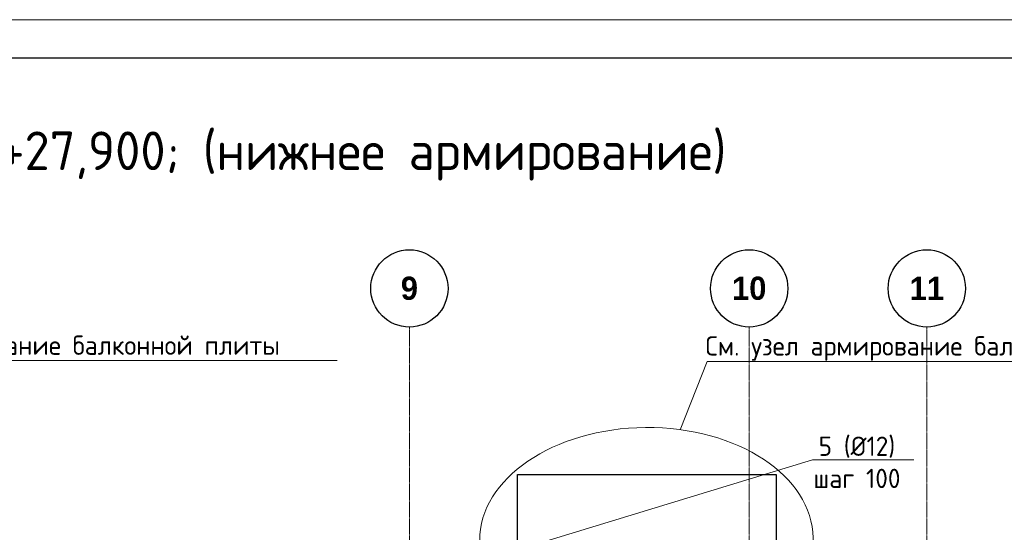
# Model space of a CAD drawing. Header units: millimetres. Extents: x -42044588 to 856694, y -806701 to 941911.
# Tile 201 of 256: x -79313 to -66564, y -264866 to -258229. Entities that reach past the tile are written whole.
import ezdxf
from ezdxf import colors
from ezdxf.entities.mleader import LeaderData, LeaderLine
from ezdxf.math import Vec2, Vec3

# ---------------------------------------------------------------- set-up
doc = ezdxf.new("R2010")
doc.units = ezdxf.units.MM
doc.linetypes.add('______5', pattern=[1100, 800, -100, 100, -100])
doc.linetypes.add('осевая', pattern=[50.8, 31.75, -6.35, 6.35, -6.35])
for name, color, linetype, lineweight in [('Оси', 40, '______5', 18), ('Перекрытие ж_бетон', 1, 'Continuous', 30), ('подоснова', 151, 'Continuous', 5), ('РАЗМЕРЫ', 1, 'Continuous', 9), ('ТОНКИЕ', 7, 'Continuous', 9), ('Узлы', 7, 'Continuous', 0)]:
    doc.layers.add(name, color=color, linetype=linetype, lineweight=lineweight)
doc.layers.add('ТОЛСТЫЕ_ОСНОВНЫЕ', color=6, linetype='Continuous')
doc.styles.add('Century Gothic', font='GOTHIC.TTF')
doc.styles.add('GOST-2.304_Type-B', font='GOST_Common.ttf')

# ---------------------------------------------------------------- blocks, each defined once
blk = doc.blocks.new('*U6686')
at = {"layer": 'ТОЛСТЫЕ_ОСНОВНЫЕ', "color": 6}
blk.add_lwpolyline([(20, 5), (886, 5), (886, 415), (20, 415)], close=True, dxfattribs=at)
at = {"layer": 'ТОНКИЕ'}
blk.add_lwpolyline([(0, 0), (891, 0), (891, 420), (0, 420)], close=True, dxfattribs=at)
blk = doc.blocks.new('NSY101')
at = {"color": 0, "linetype": 'ByBlock', "lineweight": -2}
blk.add_circle((0, 0), 50, dxfattribs=at)
blk = doc.blocks.new('СЛОЖНЫЙ_ОБЪЕКТ_16')
at = {"layer": 'Оси', "color": 16, "linetype": 'Continuous', "lineweight": 25, "transparency": 33554687, "xscale": 9.999999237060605, "yscale": 9.999999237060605, "zscale": 9.999999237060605}
blk.add_blockref('NSY101', (31813, -989), dxfattribs=at)
at = {"layer": 'Оси', "color": 16, "linetype": 'Continuous', "lineweight": 25, "transparency": 33554687, "insert": (31813, -989), "char_height": 300, "width": 385, "attachment_point": 5, "style": 'Century Gothic'}
blk.add_mtext('\\A1;{\\fCentury Gothic|i0|b1;\\H300.000000;\\W1.000000;\\C16;9}\\P', dxfattribs=at)
blk = doc.blocks.new('СЛОЖНЫЙ_ОБЪЕКТ_17')
at = {"layer": 'Оси', "color": 16, "linetype": 'Continuous', "lineweight": 25, "transparency": 33554687, "xscale": 9.999999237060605, "yscale": 9.999999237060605, "zscale": 9.999999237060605}
blk.add_blockref('NSY101', (36213, -989), dxfattribs=at)
at = {"layer": 'Оси', "color": 16, "linetype": 'Continuous', "lineweight": 25, "transparency": 33554687, "insert": (36213, -989), "char_height": 300, "width": 620, "attachment_point": 5, "style": 'Century Gothic'}
blk.add_mtext('\\A1;{\\fCentury Gothic|i0|b1;\\H300.000000;\\W1.000000;\\C16;10}\\P', dxfattribs=at)
blk = doc.blocks.new('СЛОЖНЫЙ_ОБЪЕКТ_18')
at = {"layer": 'Оси', "color": 16, "linetype": 'Continuous', "lineweight": 25, "transparency": 33554687, "xscale": 9.999999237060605, "yscale": 9.999999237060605, "zscale": 9.999999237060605}
blk.add_blockref('NSY101', (38513, -989), dxfattribs=at)
at = {"layer": 'Оси', "color": 16, "linetype": 'Continuous', "lineweight": 25, "transparency": 33554687, "insert": (38513, -989), "char_height": 300, "width": 620, "attachment_point": 5, "style": 'Century Gothic'}
blk.add_mtext('\\A1;{\\fCentury Gothic|i0|b1;\\H300.000000;\\W1.000000;\\C16;11}\\P', dxfattribs=at)
blk = doc.blocks.new('оси блок 2')
at = {"layer": 'Оси', "color": 16, "linetype": 'осевая', "lineweight": 0, "ltscale": 0.25, "transparency": 33554687}
for p, q in [((-58604.7, -322543), (-58604.7, -347914.1)), ((-54204.7, -322543), (-54204.7, -347914.1)), ((-51904.7, -322543), (-51904.7, -347914.1))]:
    blk.add_line(p, q, dxfattribs=at)
at = {"layer": 'Оси', "color": 16, "linetype": 'Continuous', "lineweight": 25, "transparency": 33554687}
for name in ['СЛОЖНЫЙ_ОБЪЕКТ_16', 'СЛОЖНЫЙ_ОБЪЕКТ_17', 'СЛОЖНЫЙ_ОБЪЕКТ_18']:
    blk.add_blockref(name, (-90418.2, -321053.5), dxfattribs=at)
blk = doc.blocks.new('_None')

msp = doc.modelspace()

# ---------------------------------------------------------------- linework, layer by layer
at = {"layer": 'Перекрытие ж_бетон'}
for p, q in [((-72866.405, -264117.404, -360), (-69516.405, -264117.404, -360)), ((-72866.405, -265717.403, -360), (-72866.405, -264117.404, -360)), ((-69516.405, -264117.404, -360), (-69516.405, -265717.403, -360))]:
    msp.add_line(p, q, dxfattribs=at)
at = {"layer": 'РАЗМЕРЫ'}
msp.add_ellipse((-71198.267, -264956.243, -360), major_axis=(2157.988, 16.605), ratio=0.670490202, dxfattribs=at)

# ---------------------------------------------------------------- block references
at = {"xscale": 100, "yscale": 100, "zscale": 100}
msp.add_blockref('*U6686', (-109039.712, -300229.291), dxfattribs=at)
at = {"layer": 'РАЗМЕРЫ'}
msp.add_blockref('оси блок 2', (-15661.687, 60333.919, -360), dxfattribs=at)

# ---------------------------------------------------------------- texts
at = {"layer": 'Узлы', "color": 80, "linetype": 'Continuous', "lineweight": 0, "style": 'GOST-2.304_Type-B'}
msp.add_text('Плита на отм. +27,900; (нижнее армирование)', height=500, dxfattribs=at).set_placement((-84273.658, -260176.329))

# ---------------------------------------------------------------- leaders
at = {"layer": 'подоснова', "color": 2, "ltscale": 0.3}
ml = msp.add_multileader_mtext('Standard', dxfattribs=at)
ml.set_content('\\pxi0.391,qc;{\\C80;См. узел армирование балконной плиты}', color=2, style='GOST-2.304_Type-B')
ml.set_leader_properties(color=256, linetype='ByLayer', lineweight=15)
ml.set_arrow_properties(name='NONE')
ml.build(insert=Vec2(0, 0))
ml.multileader.update_dxf_attribs({"text_left_attachment_type": 6, "text_right_attachment_type": 6, "dogleg_length": 0.1, "arrow_head_size": 18})
ctx = ml.context
ctx.base_point, ctx.char_height, ctx.arrow_head_size, ctx.landing_gap_size, ctx.plane_origin = Vec3(-82084.003, -262643.838), 250, 18, 20, Vec3(-89568.255, -262490.582)
ctx.left_attachment, ctx.right_attachment, ctx.text_align_type = 6, 6, 1
notes = []
notes.append((ctx, [(0, (1, 1, 0), (-82084.103, -262643.838), (1, 0), 0.1, [(0, [(-82434.004, -263528.491)], 0, [])])]))
ctx.mtext.insert, ctx.mtext.alignment, ctx.mtext.flow_direction = Vec3(-79074.041, -262318.838), 2, 5
ml = msp.add_multileader_mtext('Standard', dxfattribs=at)
ml.set_content('\\pxi0.391,qc;{\\C80;См. узел армирование балконной плиты}', color=2, style='GOST-2.304_Type-B')
ml.set_leader_properties(color=256, linetype='ByLayer', lineweight=15)
ml.set_arrow_properties(name='NONE')
ml.build(insert=Vec2(0, 0))
ml.multileader.update_dxf_attribs({"text_left_attachment_type": 6, "text_right_attachment_type": 6, "dogleg_length": 0.1, "arrow_head_size": 18})
ctx = ml.context
ctx.base_point, ctx.char_height, ctx.arrow_head_size, ctx.landing_gap_size, ctx.plane_origin = Vec3(-70410.501, -262652.845), 250, 18, 20, Vec3(-77894.754, -262499.589)
ctx.left_attachment, ctx.right_attachment, ctx.text_align_type = 6, 6, 1
notes.append((ctx, [(0, (1, 1, 0), (-70410.601, -262652.845), (1, 0), 0.1, [(0, [(-70760.502, -263537.498)], 0, [])])]))
ctx.mtext.insert, ctx.mtext.alignment, ctx.mtext.flow_direction = Vec3(-67400.539, -262327.845), 2, 5
ml = msp.add_multileader_mtext('Standard', dxfattribs=at)
ml.set_content('5 (%%C12)\\Pшаг 100', color=2, style='GOST-2.304_Type-B')
ml.set_leader_properties(color=256, linetype='ByLayer', lineweight=15)
ml.set_arrow_properties(name='NONE')
ml.build(insert=Vec2(0, 0))
ml.multileader.update_dxf_attribs({"text_left_attachment_type": 6, "text_right_attachment_type": 6, "dogleg_length": 0.1, "arrow_head_size": 18})
ctx = ml.context
ctx.base_point, ctx.char_height, ctx.arrow_head_size, ctx.landing_gap_size, ctx.plane_origin = Vec3(-69047.489, -263926.886, 360.089), 250, 18, 20, Vec3(-72549.867, -264340.127, 360.089)
ctx.left_attachment, ctx.right_attachment, ctx.text_align_type = 6, 6, 1
notes.append((ctx, [(0, (1, 1, 0), (-69047.589, -263926.886, 360.089), (1, 0), 0.1, [(6, [(-69570.261, -265047.334, 360.089), (-70095.247, -265047.334, 360.089), (-70634.518, -265041.731, 360.089), (-71145.128, -265047.334, 360.089), (-71684.585, -265041.731, 360.089), (-72195.194, -265047.334, 360.089), (-72712.446, -265047.334, 360.089)], 0, [])])]))
ctx.mtext.insert, ctx.mtext.alignment, ctx.mtext.flow_direction = Vec3(-68472.186, -263626.886, 360.089), 2, 5
for ctx, leaders in notes:
    for number, flags, end, landing, length, lines in leaders:
        leader = LeaderData()
        leader.index, (leader.has_last_leader_line, leader.has_dogleg_vector, leader.attachment_direction) = number, flags
        leader.last_leader_point, leader.dogleg_vector, leader.dogleg_length = Vec3(end), Vec3(landing), length
        for number, points, colour, breaks in lines:
            line = LeaderLine()
            line.index, line.vertices, line.color, line.breaks = number, Vec3.list(points), colors.encode_raw_color(colour), breaks
            leader.lines.append(line)
        ctx.leaders.append(leader)

doc.saveas('drawing.dxf')
